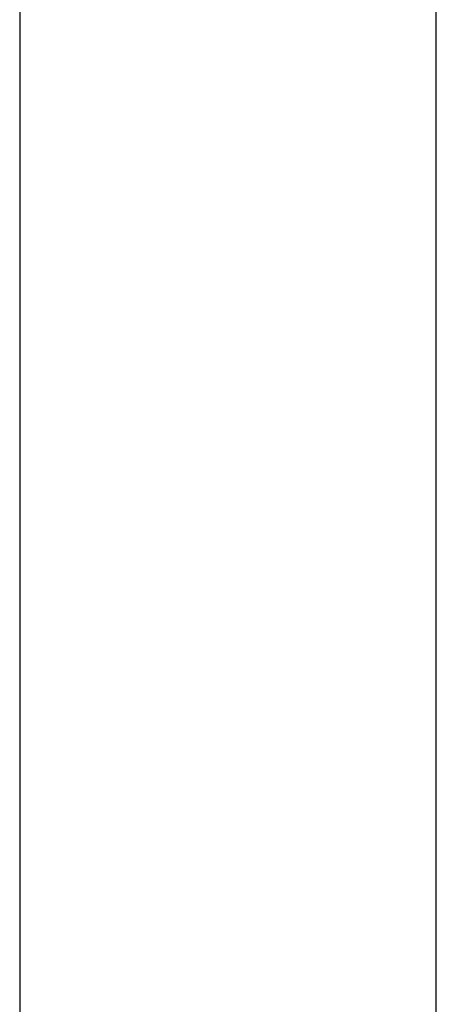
# Model space of a CAD drawing. Header units: metres. Extents: x 397.7 to 427.5, y 12.6 to 28.4.
# Tile 64 of 124: x 407.44 to 407.54, y 26.277 to 26.513. Entities that reach past the tile are written whole.
import ezdxf

# ---------------------------------------------------------------- set-up
doc = ezdxf.new("R2010")
doc.units = ezdxf.units.M
doc.layers.add('A-WALL-____-MCUT', color=7, linetype='Continuous', lineweight=25)
doc.layers.add('A-WALL-____-OTLN', color=7, linetype='Continuous', lineweight=25)

# ---------------------------------------------------------------- blocks, each defined once
blk = doc.blocks.new('Family - Evans P5-151822-08_CLI_AIRE_P5')
at = {"layer": 'A-WALL-____-MCUT', "color": 253, "true_color": 0xaaaaaa}
for p, q in [((1.72, 0.1), (0, 0.1)), ((0, 0), (1.72, 0))]:
    blk.add_line(p, q, dxfattribs=at)
at = {"layer": 'A-WALL-____-OTLN', "color": 253, "true_color": 0xaaaaaa}
for p, q in [((1.72, 0.1), (0, 0.1)), ((0, 0), (1.72, 0))]:
    blk.add_line(p, q, dxfattribs=at)
at = {"layer": 'A-WALL-____-OTLN', "color": 253, "lineweight": 18, "true_color": 0xaaaaaa}
blk.add_line((0, 0), (1.72, 0), dxfattribs=at)
blk = doc.blocks.new('LONDR55-XX_ZZ-ARQ-CAA-M3D-Londres55_ifc-1-08_CLI_AIRE_P5')
at = {"layer": 'A-WALL-____-OTLN', "color": 253, "lineweight": 18, "true_color": 0xaaaaaa, "rotation": 270}
blk.add_blockref('Family - Evans P5-151822-08_CLI_AIRE_P5', (407.43973, 27.64946), dxfattribs=at)

msp = doc.modelspace()

# ---------------------------------------------------------------- block references
at = {"lineweight": 5}
msp.add_blockref('LONDR55-XX_ZZ-ARQ-CAA-M3D-Londres55_ifc-1-08_CLI_AIRE_P5', (0, 0), dxfattribs=at)

doc.saveas('drawing.dxf')
